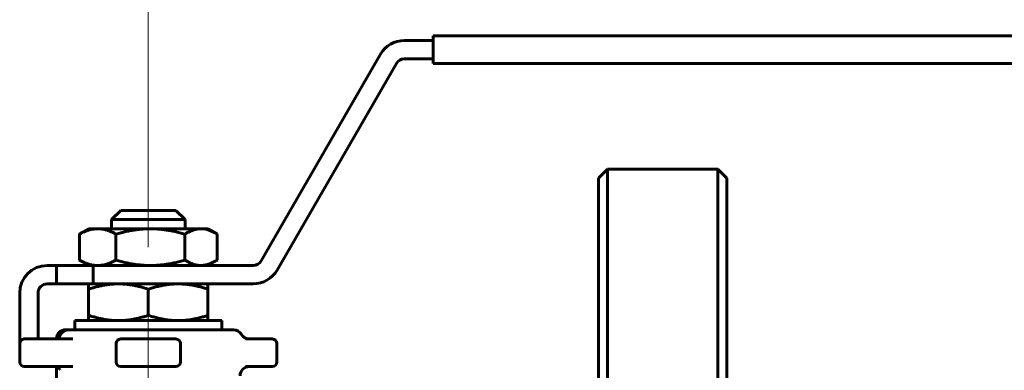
# Model space of a CAD drawing. Header units: millimetres. Extents: x 0 to 420, y 0 to 297.
# Tile 5 of 7: x 103 to 210, y 197 to 235. Entities that reach past the tile are written whole.
import ezdxf

# ---------------------------------------------------------------- set-up
doc = ezdxf.new("R2010")
doc.units = ezdxf.units.MM
for name, pattern in [('K5LT_AXLED', [12, 7.5, -1.5, 1.5, -1.5]), ('K5LT_BASIC', [0]), ('K5LT_THIN', [0])]:
    doc.linetypes.add(name, pattern=pattern)
doc.layers.add('Системный слой', color=7, linetype='Continuous')
doc.layers.add('Системный слой (1)', color=251, linetype='Continuous', true_color=0x6c6c6c)
doc.styles.add('KDIMTEXTSTYLE', font='GOST_AU.SHX', dxfattribs={"width": 0.96, "oblique": 15, "height": 5})
doc.styles.add('KTEXTSTYLE', font='GOST_AU.SHX', dxfattribs={"width": 0.96, "height": 5})
doc.dimstyles.new('KDIMSTYLE (1.00)', dxfattribs={"dimtxt": 5, "dimasz": 1, "dimexe": 2, "dimexo": 0, "dimgap": 1, "dimtad": 1, "dimtxsty": 'KDIMTEXTSTYLE', "dimsah": 1, "dimcen": 0, "dimdle": 1, "dimadec": 0, "dimazin": 0, "dimtfac": 0.667, "dimtmove": 0, "dimatfit": 3, "dimfxl": 1, "dimtvp": 1, "dimtolj": 1, "dimtzin": 0, "dimarcsym": 0})

# ---------------------------------------------------------------- blocks, each defined once
blk = doc.blocks.new('U4')
at = {"layer": 'Системный слой (1)', "color": 150, "linetype": 'K5LT_BASIC', "lineweight": 60, "true_color": 0x0080ff}
for p, q in [((165.8, 217.43), (165.8, 170.93)), ((165.8, 170.93), (165.8, 124.43))]:
    blk.add_line(p, q, dxfattribs=at)
blk = doc.blocks.new('U6')
at = {"layer": 'Системный слой (1)', "color": 150, "linetype": 'K5LT_BASIC', "lineweight": 60, "true_color": 0x0080ff}
for p, q in [((179.8, 170.93), (179.8, 217.43)), ((179.8, 124.43), (179.8, 170.93))]:
    blk.add_line(p, q, dxfattribs=at)
blk = doc.blocks.new('U11')
at = {"layer": 'Системный слой (1)', "color": 150, "linetype": 'K5LT_BASIC', "lineweight": 60, "true_color": 0x0080ff}
for p, q in [((104.68, 196.93), (106.55, 196.93)), ((106.55, 196.93), (108.58, 196.93))]:
    blk.add_line(p, q, dxfattribs=at)
blk = doc.blocks.new('U12')
at = {"layer": 'Системный слой (1)', "color": 150, "linetype": 'K5LT_BASIC', "lineweight": 60, "true_color": 0x0080ff}
for p, q in [((108.12, 200.93), (108.05, 200.93)), ((108.17, 200.93), (108.12, 200.93))]:
    blk.add_line(p, q, dxfattribs=at)
blk = doc.blocks.new('U13')
at = {"layer": 'Системный слой (1)', "color": 150, "linetype": 'K5LT_BASIC', "lineweight": 60, "true_color": 0x0080ff}
for p, q in [((108.8, 201.93), (116.8, 201.93)), ((116.8, 201.93), (124.8, 201.93))]:
    blk.add_line(p, q, dxfattribs=at)
blk = doc.blocks.new('U14')
at = {"layer": 'Системный слой (1)', "color": 150, "linetype": 'K5LT_BASIC', "lineweight": 60, "true_color": 0x0080ff}
for start, end in [(0.0023, 90), (0, 0.0023)]:
    blk.add_arc((119.8, 199.43), 0.5, start, end, dxfattribs=at)
blk = doc.blocks.new('U15')
at = {"layer": 'Системный слой (1)', "color": 150, "linetype": 'K5LT_BASIC', "lineweight": 60, "true_color": 0x0080ff}
for start, end in [(90, 179.997), (179.997, 180)]:
    blk.add_arc((103.3, 199.43), 0.5, start, end, dxfattribs=at)
blk = doc.blocks.new('D2')
at = {"layer": 'Системный слой (1)'}
for points in [[(116.8, 244.9), (121.8, 245.55), (121.3, 244.9), (121.8, 244.24)], [(245.8, 244.9), (240.8, 245.55), (241.3, 244.9), (240.8, 244.24)]]:
    blk.add_hatch(color=7, dxfattribs=at).paths.add_polyline_path(points)
at = {"layer": 'Системный слой (1)', "color": 7, "linetype": 'K5LT_THIN', "lineweight": 18}
for p, q in [((116.8, 213.93), (116.8, 246.9)), ((245.8, 232.43), (245.8, 246.9)), ((116.8, 244.9), (121.8, 245.55)), ((121.8, 245.55), (121.3, 244.9)), ((241.3, 244.9), (240.8, 245.55)), ((240.8, 245.55), (245.8, 244.9)), ((121.8, 244.24), (116.8, 244.9)), ((245.8, 244.9), (116.8, 244.9)), ((121.3, 244.9), (121.8, 244.24)), ((245.8, 244.9), (240.8, 244.24)), ((240.8, 244.24), (241.3, 244.9))]:
    blk.add_line(p, q, dxfattribs=at)
blk.add_wipeout([(189.66, 245.9), (189.66, 253.28), (199.53, 253.28), (199.53, 245.9)]).dxf.layer = 'Системный слой (1)'
at = {"layer": 'Системный слой (1)', "color": 7, "insert": (189.66, 252.48), "char_height": 5, "attachment_point": 1, "style": 'KTEXTSTYLE'}
blk.add_mtext('\\H5.0;\\W1.000;\\Q15;\\Q15;\\W0.965;129', dxfattribs=at)
blk = doc.blocks.new('KDIMARROW_01')
at = {"layer": 'Системный слой'}
blk.add_hatch(color=0, dxfattribs=at).paths.add_polyline_path([(0, 0), (-5, 0.66), (-4.5, 0), (-5, -0.66)])
at = {"layer": 'Системный слой', "color": 0, "linetype": 'K5LT_THIN', "lineweight": 18}
for p, q in [((-4.5, 0), (-5, 0.66)), ((-5, 0.66), (0, 0)), ((0, 0), (-5, -0.66)), ((-5, -0.66), (-4.5, 0))]:
    blk.add_line(p, q, dxfattribs=at)
at = {"layer": 'Системный слой (1)', "color": 0, "linetype": 'K5LT_THIN', "lineweight": 18}
blk.add_line((116.8, 170.93), (115.8, 170.93), dxfattribs=at)
blk = doc.blocks.new('U20')
at = {"layer": 'Системный слой (1)', "color": 150, "linetype": 'K5LT_BASIC', "lineweight": 60, "true_color": 0x0080ff}
for p, q in [((122.54, 207.93), (123.06, 207.99)), ((123.06, 207.99), (123.59, 208.15)), ((123.59, 208.15), (124.16, 208.43)), ((124.16, 208.43), (124.21, 208.45)), ((124.21, 208.45), (124.25, 208.48)), ((124.25, 208.48), (124.3, 208.51))]:
    blk.add_line(p, q, dxfattribs=at)
blk = doc.blocks.new('U21')
at = {"layer": 'Системный слой (1)', "color": 150, "linetype": 'K5LT_BASIC', "lineweight": 60, "true_color": 0x0080ff}
for p, q in [((123.06, 211.88), (122.54, 211.93)), ((123.59, 211.71), (123.06, 211.88)), ((124.16, 211.44), (123.59, 211.71)), ((124.21, 211.41), (124.16, 211.44)), ((124.25, 211.38), (124.21, 211.41)), ((124.3, 211.35), (124.25, 211.38))]:
    blk.add_line(p, q, dxfattribs=at)
blk = doc.blocks.new('U26')
at = {"layer": 'Системный слой (1)', "color": 150, "linetype": 'K5LT_BASIC', "lineweight": 60, "true_color": 0x0080ff}
for p, q in [((106.55, 199.93), (106.87, 200)), ((106.55, 199.93), (106.55, 199.93)), ((106.87, 200), (107.11, 200.17)), ((107.11, 200.17), (107.18, 200.26))]:
    blk.add_line(p, q, dxfattribs=at)

msp = doc.modelspace()

# ---------------------------------------------------------------- linework, layer by layer
at = {"layer": 'Системный слой (1)', "color": 150, "linetype": 'K5LT_BASIC', "lineweight": 60, "true_color": 0x0080ff}
for p, q in [((147.801, 232.432), (147.801, 232.932)), ((240.801, 232.932), (147.801, 232.932)), ((147.801, 232.432), (144.678, 232.432)), ((147.801, 232.432), (147.801, 230.432)), ((142.08, 230.932), (129.089, 208.432)), ((130.822, 207.432), (143.812, 229.932)), ((144.678, 230.432), (147.801, 230.432)), ((147.801, 229.932), (147.801, 230.432)), ((147.801, 229.932), (240.801, 229.932)), ((165.801, 217.432), (166.801, 218.432)), ((178.801, 218.432), (166.801, 218.432)), ((166.801, 170.932), (166.801, 218.432)), ((179.801, 217.432), (178.801, 218.432)), ((178.801, 218.432), (178.801, 170.932)), ((112.801, 212.932), (113.801, 213.932)), ((113.801, 213.932), (119.801, 213.932)), ((120.801, 212.932), (119.801, 213.932)), ((112.801, 211.932), (112.801, 212.932)), ((112.801, 212.932), (120.801, 212.932)), ((120.801, 211.932), (120.801, 212.932)), ((109.3, 211.351), (109.3, 208.512)), ((110.301, 211.932), (109.442, 211.436)), ((110.301, 211.932), (111.292, 211.932)), ((111.292, 211.932), (117.035, 211.932)), ((113.284, 211.351), (113.284, 208.512)), ((117.035, 211.932), (122.543, 211.932)), ((120.785, 211.351), (120.785, 208.512)), ((122.543, 211.932), (123.301, 211.932)), ((123.301, 211.932), (124.16, 211.436)), ((124.301, 211.351), (124.301, 208.512)), ((110.301, 207.932), (109.443, 208.427)), ((123.301, 207.932), (124.158, 208.427)), ((106.801, 207.932), (105.801, 207.932)), ((106.801, 207.932), (110.801, 207.932)), ((106.801, 207.932), (106.801, 205.932)), ((128.223, 207.932), (110.801, 207.932)), ((110.801, 207.932), (110.801, 205.932)), ((105.801, 205.932), (106.801, 205.932)), ((110.801, 205.932), (106.801, 205.932)), ((110.301, 205.351), (110.301, 205.932)), ((110.801, 205.932), (128.223, 205.932)), ((123.301, 205.932), (123.301, 205.351)), ((102.801, 204.932), (102.801, 199.432)), ((104.801, 199.932), (104.801, 204.932)), ((110.301, 205.351), (110.301, 202.512)), ((116.801, 205.351), (116.801, 202.512)), ((123.301, 205.351), (123.301, 202.512)), ((108.801, 200.932), (108.801, 201.932)), ((110.301, 201.932), (110.301, 202.512)), ((123.301, 202.512), (123.301, 201.932)), ((124.801, 200.932), (124.801, 201.932)), ((108.053, 200.932), (107.801, 200.932)), ((108.123, 200.932), (108.085, 200.932)), ((108.118, 200.932), (108.12, 200.932)), ((108.122, 200.932), (108.118, 200.932)), ((108.122, 200.932), (108.12, 200.932)), ((109.87, 200.932), (108.167, 200.932)), ((112.851, 200.932), (109.87, 200.932)), ((113.189, 200.932), (112.851, 200.932)), ((114.273, 200.932), (113.189, 200.932)), ((113.949, 200.932), (113.494, 200.932)), ((119.328, 200.932), (114.273, 200.932)), ((120.412, 200.932), (119.328, 200.932)), ((120.215, 200.932), (119.538, 200.932)), ((125.044, 200.932), (120.412, 200.932)), ((125.717, 200.932), (125.044, 200.932)), ((125.619, 200.932), (125.124, 200.932)), ((126.069, 200.932), (125.717, 200.932)), ((102.801, 199.432), (102.801, 197.432)), ((104.373, 199.932), (103.301, 199.932)), ((104.68, 199.932), (104.373, 199.932)), ((108.575, 199.932), (104.68, 199.932)), ((113.301, 199.432), (113.301, 197.432)), ((119.801, 199.932), (113.801, 199.932)), ((120.301, 197.432), (120.301, 199.432)), ((130.301, 199.932), (127.384, 199.932)), ((130.801, 197.432), (130.801, 199.432)), ((103.301, 196.932), (104.373, 196.932)), ((104.373, 196.932), (104.68, 196.932)), ((106.801, 192.17), (106.801, 196.892)), ((113.801, 196.932), (119.801, 196.932)), ((127.384, 196.932), (130.301, 196.932))]:
    msp.add_line(p, q, dxfattribs=at)
at = {"layer": 'Системный слой (1)', "color": 30, "linetype": 'K5LT_AXLED', "lineweight": 18, "true_color": 0xff8000}
for p, q in [((116.801, 198.932), (116.801, 203.932)), ((116.801, 193.17), (116.801, 201.93))]:
    msp.add_line(p, q, dxfattribs=at)
at = {"layer": 'Системный слой (1)', "color": 150, "linetype": 'K5LT_BASIC', "lineweight": 60, "true_color": 0x0080ff}
for centre, radius, start, end in [((144.678, 229.432), 3, 90, 150), ((144.678, 229.432), 1, 90, 150), ((128.223, 208.932), 1, 270, 330), ((105.801, 204.932), 3, 90, 180), ((128.223, 208.932), 3, 270, 330), ((105.801, 204.932), 1, 90, 180), ((107.801, 199.932), 1, 90, 177.66825), ((126.069, 199.932), 1, 30, 90), ((103.301, 199.432), 0.5, 90, 180), ((113.801, 199.432), 0.5, 90, 180), ((113.801, 199.432), 0.5, 90, 180), ((119.801, 199.432), 0.5, 0, 90), ((127.801, 200.932), 1, 210, 270), ((130.301, 199.432), 0.5, 0, 90), ((103.301, 197.432), 0.5, 180, 270), ((113.801, 197.432), 0.5, 180, 270), ((119.801, 197.432), 0.5, 270, 0), ((130.301, 197.432), 0.5, 270, 0), ((127.801, 195.932), 1, 90, 180)]:
    msp.add_arc(centre, radius, start, end, dxfattribs=at)
for points, weights in [([(111.292, 211.932), (110.368, 211.932), (109.3, 211.351)], [1, 1.0379548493, 1]), ([(109.3, 211.351), (109.372, 211.396), (109.443, 211.437)], [1, 1.00281117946, 1.00520593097]), ([(113.284, 211.351), (112.217, 211.932), (111.292, 211.932)], [1, 1.0379548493, 1]), ([(117.035, 211.932), (115.294, 211.932), (113.284, 211.351)], [1, 1.0379548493, 1]), ([(120.785, 211.351), (118.775, 211.932), (117.035, 211.932)], [1, 1.0379548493, 1]), ([(122.543, 211.932), (121.727, 211.932), (120.785, 211.351)], [1, 1.0379548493, 1]), ([(109.443, 208.427), (109.372, 208.468), (109.3, 208.512)], [1.00521318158, 1.00281543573, 1]), ([(109.3, 208.512), (110.368, 207.932), (111.292, 207.932)], [1, 1.0379548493, 1]), ([(111.292, 207.932), (112.217, 207.932), (113.284, 208.512)], [1, 1.0379548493, 1]), ([(113.284, 208.512), (115.294, 207.932), (117.035, 207.932)], [1, 1.0379548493, 1]), ([(117.035, 207.932), (118.775, 207.932), (120.785, 208.512)], [1, 1.0379548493, 1]), ([(120.785, 208.512), (121.727, 207.932), (122.543, 207.932)], [1, 1.0379548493, 1]), ([(113.551, 205.932), (112.042, 205.932), (110.301, 205.351)], [1, 1.0379548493, 1]), ([(116.801, 205.351), (115.059, 205.932), (113.551, 205.932)], [1, 1.0379548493, 1]), ([(120.051, 205.932), (118.542, 205.932), (116.801, 205.351)], [1, 1.0379548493, 1]), ([(123.301, 205.351), (121.559, 205.932), (120.051, 205.932)], [1, 1.0379548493, 1]), ([(110.301, 202.512), (112.042, 201.932), (113.551, 201.932)], [1, 1.0379548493, 1]), ([(113.551, 201.932), (115.059, 201.932), (116.801, 202.512)], [1, 1.0379548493, 1]), ([(116.801, 202.512), (118.542, 201.932), (120.051, 201.932)], [1, 1.0379548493, 1]), ([(120.051, 201.932), (121.559, 201.932), (123.301, 202.512)], [1, 1.0379548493, 1])]:
    msp.add_rational_spline(points, weights, degree=2, dxfattribs=at)
for points, knots in [([(107.18, 200.27), (107.192, 200.306), (107.207, 200.341), (107.243, 200.413), (107.265, 200.45), (107.312, 200.521), (107.339, 200.556), (107.395, 200.621), (107.425, 200.651), (107.487, 200.707), (107.52, 200.732), (107.588, 200.78), (107.624, 200.801), (107.698, 200.839), (107.736, 200.856), (107.817, 200.886), (107.859, 200.898), (107.943, 200.917), (107.986, 200.924), (108.042, 200.929), (108.056, 200.93), (108.086, 200.931), (108.101, 200.932), (108.116, 200.932)], [0.0009859, 0.0009859, 0.0009859, 0.0009859, 1.6832168, 1.6832168, 3.5544381, 3.5544381, 5.4861325, 5.4861325, 7.3487185, 7.3487185, 9.1875173, 9.1875173, 11.0128857, 11.0128857, 12.8694537, 12.8694537, 14.8050122, 14.8050122, 16.6976901, 16.6976901, 17.3253716, 17.3253716, 18, 18, 18, 18]), ([(107.172, 196.609), (107.167, 196.616), (107.163, 196.624), (107.149, 196.644), (107.141, 196.656), (107.121, 196.681), (107.109, 196.694), (107.083, 196.721), (107.068, 196.736), (107.034, 196.765), (107.016, 196.779), (106.977, 196.806), (106.956, 196.82), (106.913, 196.844), (106.891, 196.855), (106.846, 196.875), (106.823, 196.883), (106.8, 196.892), (106.798, 196.892), (106.773, 196.901), (106.749, 196.907), (106.698, 196.919), (106.672, 196.923), (106.62, 196.93), (106.594, 196.931), (106.563, 196.932), (106.558, 196.932), (106.554, 196.932), (106.554, 196.932), (106.554, 196.932)], [0, 0, 0, 0, 0.7228716, 0.7228716, 1.4179455, 1.4179455, 2.1020323, 2.1020323, 2.8032509, 2.8032509, 3.5187561, 3.5187561, 4.2425119, 4.2425119, 4.965102, 4.965102, 5.647792, 5.647792, 5.683591, 5.683591, 6.3948833, 6.3948833, 7.135213, 7.135213, 7.8707571, 7.8707571, 7.9997783, 7.9997783, 8, 8, 8, 8])]:
    msp.add_open_spline(points, degree=3, knots=knots, dxfattribs=at)
msp.add_open_spline([(107.173, 200.252), (107.175, 200.258), (107.177, 200.264), (107.18, 200.27)], degree=3, dxfattribs=at)

# ---------------------------------------------------------------- block references
at = {"layer": 'Системный слой (1)'}
for name in ['U4', 'U6', 'U21', 'U20', 'U13', 'U12', 'U15', 'U26', 'U14', 'U11']:
    msp.add_blockref(name, (0, 0), dxfattribs=at)

# ---------------------------------------------------------------- next in the draw order: dimensions: what is measured, and where the dimension line sits
at = {"layer": 'Системный слой (1)', "color": 7}
dim = msp.add_linear_dim(base=(245.801, 244.896), p1=(116.801, 213.932), p2=(245.801, 232.432), dimstyle='KDIMSTYLE (1.00)', override={"dimexo": 0, "dimpost": '\\H5.0;\\W0.965;\\Q15;<>', "dimblk1": 'KDIMARROW_01', "dimblk2": 'KDIMARROW_01', "dimse1": 0, "dimse2": 0, "dimclrt": 7, "dimtol": 1, "dimtp": 0, "dimtm": 0, "dimtdec": 5, "dimtolj": 1}, dxfattribs=at)
dim.commit()
dim.dimension.update_dxf_attribs({"geometry": 'D2', "text_midpoint": (194.801, 244.896), "dimtype": 160})

# ---------------------------------------------------------------- next in the draw order: linework, layer by layer
at = {"layer": 'Системный слой (1)', "color": 30, "linetype": 'K5LT_AXLED', "lineweight": 18, "true_color": 0xff8000}
msp.add_line((116.801, 209.932), (116.801, 215.932), dxfattribs=at)

doc.saveas('drawing.dxf')
